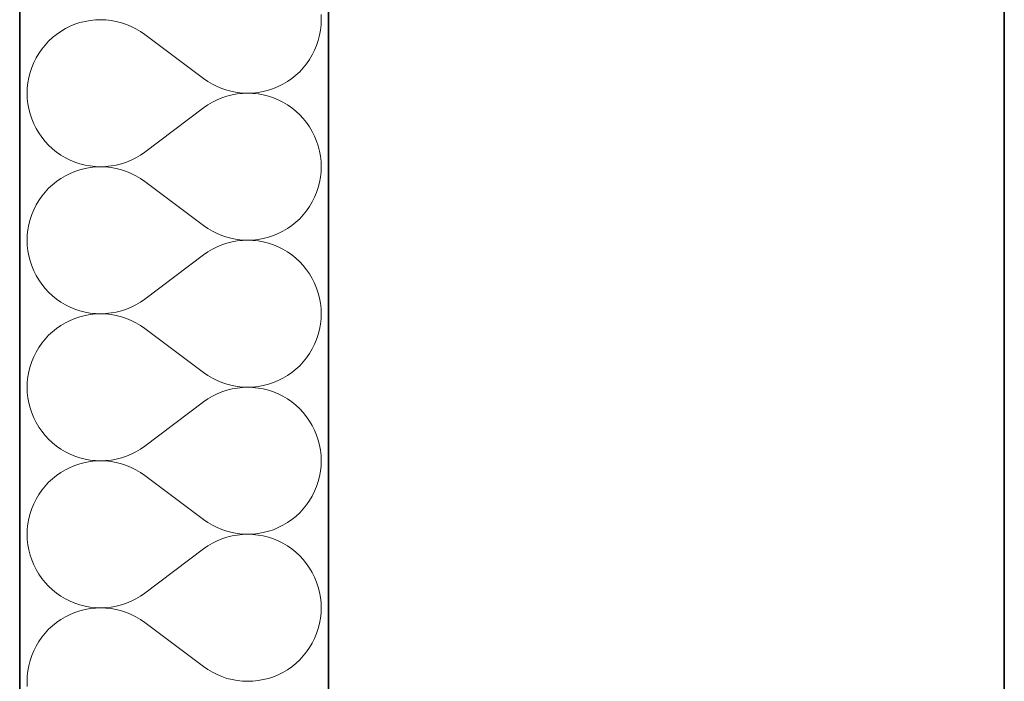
# Model space of a CAD drawing. Header units: millimetres. Extents: x -8078 to 234695, y -4319 to 602442.
# Tile 134 of 152: x 80170 to 80680, y 290505 to 290848. Entities that reach past the tile are written whole.
import ezdxf

# ---------------------------------------------------------------- set-up
doc = ezdxf.new("R2010")
doc.units = ezdxf.units.MM
doc.header["$MEASUREMENT"] = 0
for name, color, linetype in [('#podkład', 252, 'Continuous'), ('- A - ocieplenie', 7, 'Continuous'), ('Konstrukcja - Stropy', 7, 'Continuous')]:
    doc.layers.add(name, color=color, linetype=linetype)

# ---------------------------------------------------------------- blocks, each defined once
blk = doc.blocks.new('UHYGFFFF')
at = {"layer": '- A - ocieplenie', "color": 252, "linetype": 'Continuous', "lineweight": 35, "ltscale": 100}
for p, q in [((19777.48, 396062.63), (19777.47, 388486.86)), ((19937.47, 388486.86), (19937.48, 396062.63))]:
    blk.add_line(p, q, dxfattribs=at)
at = {"layer": '- A - ocieplenie', "color": 252, "linetype": 'Continuous', "lineweight": 13, "ltscale": 100}
for p, q in [((19933.67, 391366.42), (19933.57, 391369.14)), ((19806.09, 391364.03), (19803.57, 391362.99)), ((19808.67, 391364.88), (19806.09, 391364.03)), ((19811.3, 391365.55), (19808.67, 391364.88)), ((19813.98, 391366.04), (19811.3, 391365.55)), ((19816.69, 391366.33), (19813.98, 391366.04)), ((19819.41, 391366.42), (19816.69, 391366.33)), ((19822.12, 391366.32), (19819.41, 391366.42)), ((19824.83, 391366.03), (19822.12, 391366.32)), ((19827.51, 391365.54), (19824.83, 391366.03)), ((19830.14, 391364.87), (19827.51, 391365.54)), ((19832.72, 391364.01), (19830.14, 391364.87)), ((19835.23, 391362.97), (19832.72, 391364.01)), ((19933.28, 391361), (19933.57, 391363.7)), ((19933.57, 391363.7), (19933.67, 391366.42)), ((19796.56, 391358.83), (19794.44, 391357.12)), ((19798.8, 391360.38), (19796.56, 391358.83)), ((19801.14, 391361.77), (19798.8, 391360.38)), ((19803.57, 391362.99), (19801.14, 391361.77)), ((19837.67, 391361.75), (19835.23, 391362.97)), ((19840, 391360.36), (19837.67, 391361.75)), ((19842.24, 391358.8), (19840, 391360.36)), ((19872.71, 391335.94), (19842.24, 391358.8)), ((19932.12, 391355.68), (19932.8, 391358.32)), ((19932.8, 391358.32), (19933.28, 391361)), ((19790.6, 391353.28), (19788.89, 391351.16)), ((19792.45, 391355.27), (19790.6, 391353.28)), ((19794.44, 391357.12), (19792.45, 391355.27)), ((19930.22, 391350.59), (19931.26, 391353.1)), ((19931.26, 391353.1), (19932.12, 391355.68)), ((19787.34, 391348.93), (19785.95, 391346.59)), ((19788.89, 391351.16), (19787.34, 391348.93)), ((19927.61, 391345.82), (19929, 391348.16)), ((19929, 391348.16), (19930.22, 391350.59)), ((19784.73, 391344.16), (19783.69, 391341.64)), ((19785.95, 391346.59), (19784.73, 391344.16)), ((19924.35, 391341.47), (19926.06, 391343.58)), ((19926.06, 391343.58), (19927.61, 391345.82)), ((19782.83, 391339.06), (19782.16, 391336.43)), ((19783.69, 391341.64), (19782.83, 391339.06)), ((19918.39, 391335.92), (19920.51, 391337.62)), ((19920.51, 391337.62), (19922.5, 391339.47)), ((19922.5, 391339.47), (19924.35, 391341.47)), ((19781.67, 391333.75), (19781.38, 391331.04)), ((19782.16, 391336.43), (19781.67, 391333.75)), ((19872.71, 391335.94), (19874.95, 391334.39)), ((19874.95, 391334.39), (19877.29, 391333)), ((19877.29, 391333), (19879.72, 391331.78)), ((19911.38, 391331.76), (19913.81, 391332.98)), ((19913.81, 391332.98), (19916.15, 391334.36)), ((19916.15, 391334.36), (19918.39, 391335.92)), ((19781.38, 391331.04), (19781.29, 391328.33)), ((19781.29, 391328.33), (19781.38, 391325.61)), ((19879.72, 391331.78), (19882.23, 391330.74)), ((19882.23, 391330.74), (19884.81, 391329.88)), ((19884.81, 391329.88), (19887.45, 391329.2)), ((19887.45, 391327.45), (19884.81, 391326.77)), ((19887.45, 391329.2), (19890.12, 391328.72)), ((19890.12, 391327.93), (19887.45, 391327.45)), ((19890.12, 391328.72), (19892.83, 391328.42)), ((19892.83, 391328.23), (19890.12, 391327.93)), ((19892.83, 391328.42), (19895.55, 391328.33)), ((19895.55, 391328.33), (19892.83, 391328.23)), ((19895.55, 391328.33), (19898.27, 391328.42)), ((19898.27, 391328.23), (19895.55, 391328.33)), ((19898.27, 391328.42), (19900.97, 391328.71)), ((19900.97, 391327.94), (19898.27, 391328.23)), ((19900.97, 391328.71), (19903.65, 391329.19)), ((19903.65, 391327.46), (19900.97, 391327.94)), ((19903.65, 391329.19), (19906.28, 391329.86)), ((19906.28, 391326.79), (19903.65, 391327.46)), ((19906.28, 391329.86), (19908.87, 391330.72)), ((19908.87, 391330.72), (19911.38, 391331.76)), ((19781.38, 391325.61), (19781.67, 391322.9)), ((19781.67, 391322.9), (19782.16, 391320.22)), ((19877.29, 391323.65), (19874.95, 391322.26)), ((19879.72, 391324.87), (19877.29, 391323.65)), ((19882.23, 391325.91), (19879.72, 391324.87)), ((19884.81, 391326.77), (19882.23, 391325.91)), ((19908.87, 391325.93), (19906.28, 391326.79)), ((19911.38, 391324.89), (19908.87, 391325.93)), ((19913.81, 391323.67), (19911.38, 391324.89)), ((19916.15, 391322.29), (19913.81, 391323.67)), ((19782.16, 391320.22), (19782.83, 391317.59)), ((19782.83, 391317.59), (19783.69, 391315.01)), ((19872.71, 391320.71), (19842.24, 391297.85)), ((19874.95, 391322.26), (19872.71, 391320.71)), ((19918.39, 391320.74), (19916.15, 391322.29)), ((19920.51, 391319.03), (19918.39, 391320.74)), ((19922.5, 391317.18), (19920.51, 391319.03)), ((19783.69, 391315.01), (19784.73, 391312.49)), ((19784.73, 391312.49), (19785.95, 391310.06)), ((19924.35, 391315.19), (19922.5, 391317.18)), ((19926.06, 391313.07), (19924.35, 391315.19)), ((19927.61, 391310.83), (19926.06, 391313.07)), ((19785.95, 391310.06), (19787.34, 391307.72)), ((19787.34, 391307.72), (19788.89, 391305.49)), ((19929, 391308.49), (19927.61, 391310.83)), ((19930.22, 391306.06), (19929, 391308.49)), ((19788.89, 391305.49), (19790.6, 391303.37)), ((19790.6, 391303.37), (19792.45, 391301.38)), ((19931.26, 391303.55), (19930.22, 391306.06)), ((19932.12, 391300.97), (19931.26, 391303.55)), ((19792.45, 391301.38), (19794.44, 391299.53)), ((19794.44, 391299.53), (19796.56, 391297.82)), ((19796.56, 391297.82), (19798.8, 391296.27)), ((19840, 391296.3), (19842.24, 391297.85)), ((19932.8, 391298.33), (19932.12, 391300.97)), ((19933.28, 391295.65), (19932.8, 391298.33)), ((19798.8, 391296.27), (19801.14, 391294.88)), ((19801.14, 391294.88), (19803.57, 391293.67)), ((19803.57, 391293.67), (19806.09, 391292.63)), ((19806.09, 391292.63), (19808.67, 391291.77)), ((19808.67, 391291.77), (19811.3, 391291.1)), ((19827.51, 391291.11), (19830.14, 391291.78)), ((19830.14, 391291.78), (19832.72, 391292.64)), ((19832.72, 391292.64), (19835.23, 391293.69)), ((19835.23, 391293.69), (19837.67, 391294.91)), ((19837.67, 391294.91), (19840, 391296.3)), ((19933.57, 391292.95), (19933.28, 391295.65)), ((19933.67, 391290.23), (19933.57, 391292.95)), ((19803.57, 391286.8), (19801.14, 391285.58)), ((19806.09, 391287.83), (19803.57, 391286.8)), ((19808.67, 391288.69), (19806.09, 391287.83)), ((19811.3, 391289.36), (19808.67, 391288.69)), ((19811.3, 391291.1), (19813.98, 391290.61)), ((19813.98, 391289.85), (19811.3, 391289.36)), ((19813.98, 391290.61), (19816.69, 391290.33)), ((19816.69, 391290.13), (19813.98, 391289.85)), ((19816.69, 391290.33), (19819.41, 391290.23)), ((19819.41, 391290.23), (19816.69, 391290.13)), ((19819.41, 391290.23), (19822.12, 391290.33)), ((19822.12, 391290.13), (19819.41, 391290.23)), ((19822.12, 391290.33), (19824.83, 391290.62)), ((19824.83, 391289.84), (19822.12, 391290.13)), ((19824.83, 391290.62), (19827.51, 391291.11)), ((19827.51, 391289.35), (19824.83, 391289.84)), ((19830.14, 391288.68), (19827.51, 391289.35)), ((19832.72, 391287.82), (19830.14, 391288.68)), ((19835.23, 391286.77), (19832.72, 391287.82)), ((19837.67, 391285.55), (19835.23, 391286.77)), ((19933.28, 391284.81), (19933.57, 391287.51)), ((19933.57, 391287.51), (19933.67, 391290.23)), ((19796.56, 391282.64), (19794.44, 391280.93)), ((19798.8, 391284.19), (19796.56, 391282.64)), ((19801.14, 391285.58), (19798.8, 391284.19)), ((19840, 391284.16), (19837.67, 391285.55)), ((19842.24, 391282.61), (19840, 391284.16)), ((19872.71, 391259.75), (19842.24, 391282.61)), ((19932.12, 391279.49), (19932.8, 391282.13)), ((19932.8, 391282.13), (19933.28, 391284.81)), ((19790.6, 391277.09), (19788.89, 391274.97)), ((19792.45, 391279.08), (19790.6, 391277.09)), ((19794.44, 391280.93), (19792.45, 391279.08)), ((19930.22, 391274.4), (19931.26, 391276.91)), ((19931.26, 391276.91), (19932.12, 391279.49)), ((19787.34, 391272.74), (19785.95, 391270.4)), ((19788.89, 391274.97), (19787.34, 391272.74)), ((19927.61, 391269.63), (19929, 391271.97)), ((19929, 391271.97), (19930.22, 391274.4)), ((19784.73, 391267.97), (19783.69, 391265.45)), ((19785.95, 391270.4), (19784.73, 391267.97)), ((19924.35, 391265.27), (19926.06, 391267.39)), ((19926.06, 391267.39), (19927.61, 391269.63)), ((19782.83, 391262.87), (19782.16, 391260.24)), ((19783.69, 391265.45), (19782.83, 391262.87)), ((19918.39, 391259.72), (19920.51, 391261.43)), ((19920.51, 391261.43), (19922.5, 391263.28)), ((19922.5, 391263.28), (19924.35, 391265.27)), ((19781.67, 391257.56), (19781.38, 391254.85)), ((19782.16, 391260.24), (19781.67, 391257.56)), ((19872.71, 391259.75), (19874.95, 391258.2)), ((19874.95, 391258.2), (19877.29, 391256.81)), ((19877.29, 391256.81), (19879.72, 391255.59)), ((19911.38, 391255.57), (19913.81, 391256.79)), ((19913.81, 391256.79), (19916.15, 391258.17)), ((19916.15, 391258.17), (19918.39, 391259.72)), ((19781.38, 391254.85), (19781.29, 391252.13)), ((19781.29, 391252.13), (19781.38, 391249.42)), ((19879.72, 391255.59), (19882.23, 391254.55)), ((19882.23, 391254.55), (19884.81, 391253.69)), ((19884.81, 391253.69), (19887.45, 391253.01)), ((19887.45, 391251.26), (19884.81, 391250.58)), ((19887.45, 391253.01), (19890.12, 391252.53)), ((19890.12, 391251.74), (19887.45, 391251.26)), ((19890.12, 391252.53), (19892.83, 391252.23)), ((19892.83, 391252.04), (19890.12, 391251.74)), ((19892.83, 391252.23), (19895.55, 391252.13)), ((19895.55, 391252.13), (19892.83, 391252.04)), ((19895.55, 391252.13), (19898.27, 391252.23)), ((19898.27, 391252.04), (19895.55, 391252.13)), ((19898.27, 391252.23), (19900.97, 391252.52)), ((19900.97, 391251.75), (19898.27, 391252.04)), ((19900.97, 391252.52), (19903.65, 391253)), ((19903.65, 391251.27), (19900.97, 391251.75)), ((19903.65, 391253), (19906.28, 391253.67)), ((19906.28, 391250.6), (19903.65, 391251.27)), ((19906.28, 391253.67), (19908.87, 391254.53)), ((19908.87, 391254.53), (19911.38, 391255.57)), ((19781.38, 391249.42), (19781.67, 391246.71)), ((19781.67, 391246.71), (19782.16, 391244.03)), ((19874.95, 391246.07), (19872.71, 391244.52)), ((19877.29, 391247.46), (19874.95, 391246.07)), ((19879.72, 391248.68), (19877.29, 391247.46)), ((19882.23, 391249.72), (19879.72, 391248.68)), ((19884.81, 391250.58), (19882.23, 391249.72)), ((19908.87, 391249.74), (19906.28, 391250.6)), ((19911.38, 391248.7), (19908.87, 391249.74)), ((19913.81, 391247.48), (19911.38, 391248.7)), ((19916.15, 391246.1), (19913.81, 391247.48)), ((19918.39, 391244.55), (19916.15, 391246.1)), ((19782.16, 391244.03), (19782.83, 391241.4)), ((19782.83, 391241.4), (19783.69, 391238.82)), ((19872.71, 391244.52), (19842.24, 391221.66)), ((19920.51, 391242.84), (19918.39, 391244.55)), ((19922.5, 391240.99), (19920.51, 391242.84)), ((19924.35, 391239), (19922.5, 391240.99)), ((19783.69, 391238.82), (19784.73, 391236.3)), ((19784.73, 391236.3), (19785.95, 391233.87)), ((19926.06, 391236.88), (19924.35, 391239)), ((19927.61, 391234.64), (19926.06, 391236.88)), ((19785.95, 391233.87), (19787.34, 391231.53)), ((19787.34, 391231.53), (19788.89, 391229.3)), ((19929, 391232.3), (19927.61, 391234.64)), ((19930.22, 391229.87), (19929, 391232.3)), ((19788.89, 391229.3), (19790.6, 391227.18)), ((19790.6, 391227.18), (19792.45, 391225.19)), ((19931.26, 391227.36), (19930.22, 391229.87)), ((19932.12, 391224.78), (19931.26, 391227.36)), ((19792.45, 391225.19), (19794.44, 391223.34)), ((19794.44, 391223.34), (19796.56, 391221.63)), ((19796.56, 391221.63), (19798.8, 391220.08)), ((19840, 391220.11), (19842.24, 391221.66)), ((19932.8, 391222.14), (19932.12, 391224.78)), ((19933.28, 391219.46), (19932.8, 391222.14)), ((19798.8, 391220.08), (19801.14, 391218.69)), ((19801.14, 391218.69), (19803.57, 391217.48)), ((19803.57, 391217.48), (19806.09, 391216.44)), ((19806.09, 391216.44), (19808.67, 391215.58)), ((19808.67, 391215.58), (19811.3, 391214.91)), ((19827.51, 391214.92), (19830.14, 391215.59)), ((19830.14, 391215.59), (19832.72, 391216.45)), ((19832.72, 391216.45), (19835.23, 391217.5)), ((19835.23, 391217.5), (19837.67, 391218.72)), ((19837.67, 391218.72), (19840, 391220.11)), ((19933.57, 391216.76), (19933.28, 391219.46)), ((19933.67, 391214.04), (19933.57, 391216.76)), ((19803.57, 391210.6), (19801.14, 391209.39)), ((19806.09, 391211.64), (19803.57, 391210.6)), ((19808.67, 391212.5), (19806.09, 391211.64)), ((19811.3, 391213.17), (19808.67, 391212.5)), ((19811.3, 391214.91), (19813.98, 391214.42)), ((19813.98, 391213.66), (19811.3, 391213.17)), ((19813.98, 391214.42), (19816.69, 391214.14)), ((19816.69, 391213.94), (19813.98, 391213.66)), ((19816.69, 391214.14), (19819.41, 391214.04)), ((19819.41, 391214.04), (19816.69, 391213.94)), ((19819.41, 391214.04), (19822.12, 391214.14)), ((19822.12, 391213.94), (19819.41, 391214.04)), ((19822.12, 391214.14), (19824.83, 391214.43)), ((19824.83, 391213.65), (19822.12, 391213.94)), ((19824.83, 391214.43), (19827.51, 391214.92)), ((19827.51, 391213.16), (19824.83, 391213.65)), ((19830.14, 391212.49), (19827.51, 391213.16)), ((19832.72, 391211.63), (19830.14, 391212.49)), ((19835.23, 391210.58), (19832.72, 391211.63)), ((19837.67, 391209.36), (19835.23, 391210.58)), ((19933.28, 391208.62), (19933.57, 391211.32)), ((19933.57, 391211.32), (19933.67, 391214.04)), ((19796.56, 391206.45), (19794.44, 391204.74)), ((19798.8, 391208), (19796.56, 391206.45)), ((19801.14, 391209.39), (19798.8, 391208)), ((19840, 391207.97), (19837.67, 391209.36)), ((19842.24, 391206.42), (19840, 391207.97)), ((19872.71, 391183.56), (19842.24, 391206.42)), ((19932.12, 391203.3), (19932.8, 391205.94)), ((19932.8, 391205.94), (19933.28, 391208.62)), ((19790.6, 391200.9), (19788.89, 391198.78)), ((19792.45, 391202.89), (19790.6, 391200.9)), ((19794.44, 391204.74), (19792.45, 391202.89)), ((19930.22, 391198.21), (19931.26, 391200.72)), ((19931.26, 391200.72), (19932.12, 391203.3)), ((19787.34, 391196.55), (19785.95, 391194.21)), ((19788.89, 391198.78), (19787.34, 391196.55)), ((19927.61, 391193.44), (19929, 391195.78)), ((19929, 391195.78), (19930.22, 391198.21)), ((19784.73, 391191.78), (19783.69, 391189.26)), ((19785.95, 391194.21), (19784.73, 391191.78)), ((19924.35, 391189.08), (19926.06, 391191.2)), ((19926.06, 391191.2), (19927.61, 391193.44)), ((19782.83, 391186.68), (19782.16, 391184.05)), ((19783.69, 391189.26), (19782.83, 391186.68)), ((19918.39, 391183.53), (19920.51, 391185.24)), ((19920.51, 391185.24), (19922.5, 391187.09)), ((19922.5, 391187.09), (19924.35, 391189.08)), ((19781.67, 391181.37), (19781.38, 391178.66)), ((19782.16, 391184.05), (19781.67, 391181.37)), ((19872.71, 391183.56), (19874.95, 391182.01)), ((19874.95, 391182.01), (19877.29, 391180.62)), ((19877.29, 391180.62), (19879.72, 391179.4)), ((19911.38, 391179.38), (19913.81, 391180.6)), ((19913.81, 391180.6), (19916.15, 391181.98)), ((19916.15, 391181.98), (19918.39, 391183.53)), ((19781.38, 391178.66), (19781.29, 391175.94)), ((19781.29, 391175.94), (19781.38, 391173.23)), ((19879.72, 391179.4), (19882.23, 391178.36)), ((19882.23, 391178.36), (19884.81, 391177.5)), ((19884.81, 391177.5), (19887.45, 391176.82)), ((19887.45, 391175.07), (19884.81, 391174.39)), ((19887.45, 391176.82), (19890.12, 391176.34)), ((19890.12, 391175.55), (19887.45, 391175.07)), ((19890.12, 391176.34), (19892.83, 391176.04)), ((19892.83, 391175.85), (19890.12, 391175.55)), ((19892.83, 391176.04), (19895.55, 391175.94)), ((19895.55, 391175.94), (19892.83, 391175.85)), ((19895.55, 391175.94), (19898.27, 391176.04)), ((19898.27, 391175.85), (19895.55, 391175.94)), ((19898.27, 391176.04), (19900.97, 391176.33)), ((19900.97, 391175.56), (19898.27, 391175.85)), ((19900.97, 391176.33), (19903.65, 391176.81)), ((19903.65, 391175.08), (19900.97, 391175.56)), ((19903.65, 391176.81), (19906.28, 391177.48)), ((19906.28, 391174.41), (19903.65, 391175.08)), ((19906.28, 391177.48), (19908.87, 391178.34)), ((19908.87, 391178.34), (19911.38, 391179.38)), ((19781.38, 391173.23), (19781.67, 391170.52)), ((19781.67, 391170.52), (19782.16, 391167.84)), ((19874.95, 391169.88), (19872.71, 391168.33)), ((19877.29, 391171.27), (19874.95, 391169.88)), ((19879.72, 391172.49), (19877.29, 391171.27)), ((19882.23, 391173.53), (19879.72, 391172.49)), ((19884.81, 391174.39), (19882.23, 391173.53)), ((19908.87, 391173.55), (19906.28, 391174.41)), ((19911.38, 391172.51), (19908.87, 391173.55)), ((19913.81, 391171.29), (19911.38, 391172.51)), ((19916.15, 391169.91), (19913.81, 391171.29)), ((19918.39, 391168.35), (19916.15, 391169.91)), ((19782.16, 391167.84), (19782.83, 391165.21)), ((19782.83, 391165.21), (19783.69, 391162.63)), ((19872.71, 391168.33), (19842.24, 391145.47)), ((19920.51, 391166.65), (19918.39, 391168.35)), ((19922.5, 391164.8), (19920.51, 391166.65)), ((19924.35, 391162.8), (19922.5, 391164.8)), ((19783.69, 391162.63), (19784.73, 391160.11)), ((19784.73, 391160.11), (19785.95, 391157.68)), ((19926.06, 391160.69), (19924.35, 391162.8)), ((19927.61, 391158.45), (19926.06, 391160.69)), ((19785.95, 391157.68), (19787.34, 391155.34)), ((19787.34, 391155.34), (19788.89, 391153.11)), ((19929, 391156.11), (19927.61, 391158.45)), ((19930.22, 391153.68), (19929, 391156.11)), ((19788.89, 391153.11), (19790.6, 391150.99)), ((19790.6, 391150.99), (19792.45, 391149)), ((19792.45, 391149), (19794.44, 391147.15)), ((19931.26, 391151.17), (19930.22, 391153.68)), ((19932.12, 391148.59), (19931.26, 391151.17)), ((19794.44, 391147.15), (19796.56, 391145.44)), ((19796.56, 391145.44), (19798.8, 391143.89)), ((19798.8, 391143.89), (19801.14, 391142.5)), ((19837.67, 391142.52), (19840, 391143.91)), ((19840, 391143.91), (19842.24, 391145.47)), ((19932.8, 391145.95), (19932.12, 391148.59)), ((19933.28, 391143.27), (19932.8, 391145.95)), ((19801.14, 391142.5), (19803.57, 391141.28)), ((19803.57, 391141.28), (19806.09, 391140.24)), ((19806.09, 391140.24), (19808.67, 391139.39)), ((19808.67, 391139.39), (19811.3, 391138.72)), ((19824.83, 391138.24), (19827.51, 391138.73)), ((19827.51, 391138.73), (19830.14, 391139.4)), ((19830.14, 391139.4), (19832.72, 391140.26)), ((19832.72, 391140.26), (19835.23, 391141.3)), ((19835.23, 391141.3), (19837.67, 391142.52)), ((19933.57, 391140.57), (19933.28, 391143.27)), ((19933.67, 391137.85), (19933.57, 391140.57)), ((19803.57, 391134.41), (19801.14, 391133.2)), ((19806.09, 391135.45), (19803.57, 391134.41)), ((19808.67, 391136.31), (19806.09, 391135.45)), ((19811.3, 391136.98), (19808.67, 391136.31)), ((19811.3, 391138.72), (19813.98, 391138.23)), ((19813.98, 391137.46), (19811.3, 391136.98)), ((19813.98, 391138.23), (19816.69, 391137.94)), ((19816.69, 391137.75), (19813.98, 391137.46)), ((19816.69, 391137.94), (19819.41, 391137.85)), ((19819.41, 391137.85), (19816.69, 391137.75)), ((19819.41, 391137.85), (19822.12, 391137.95)), ((19822.12, 391137.75), (19819.41, 391137.85)), ((19822.12, 391137.95), (19824.83, 391138.24)), ((19824.83, 391137.46), (19822.12, 391137.75)), ((19827.51, 391136.97), (19824.83, 391137.46)), ((19830.14, 391136.3), (19827.51, 391136.97)), ((19832.72, 391135.44), (19830.14, 391136.3)), ((19835.23, 391134.39), (19832.72, 391135.44)), ((19837.67, 391133.17), (19835.23, 391134.39)), ((19933.28, 391132.43), (19933.57, 391135.13)), ((19933.57, 391135.13), (19933.67, 391137.85)), ((19794.44, 391128.55), (19792.45, 391126.7)), ((19796.56, 391130.26), (19794.44, 391128.55)), ((19798.8, 391131.81), (19796.56, 391130.26)), ((19801.14, 391133.2), (19798.8, 391131.81)), ((19840, 391131.78), (19837.67, 391133.17)), ((19842.24, 391130.23), (19840, 391131.78)), ((19872.71, 391107.37), (19842.24, 391130.23)), ((19932.12, 391127.11), (19932.8, 391129.75)), ((19932.8, 391129.75), (19933.28, 391132.43)), ((19790.6, 391124.71), (19788.89, 391122.59)), ((19792.45, 391126.7), (19790.6, 391124.71)), ((19930.22, 391122.02), (19931.26, 391124.53)), ((19931.26, 391124.53), (19932.12, 391127.11)), ((19787.34, 391120.36), (19785.95, 391118.02)), ((19788.89, 391122.59), (19787.34, 391120.36)), ((19927.61, 391117.25), (19929, 391119.59)), ((19929, 391119.59), (19930.22, 391122.02)), ((19784.73, 391115.59), (19783.69, 391113.07)), ((19785.95, 391118.02), (19784.73, 391115.59)), ((19924.35, 391112.89), (19926.06, 391115.01)), ((19926.06, 391115.01), (19927.61, 391117.25)), ((19782.83, 391110.49), (19782.16, 391107.86)), ((19783.69, 391113.07), (19782.83, 391110.49)), ((19918.39, 391107.34), (19920.51, 391109.05)), ((19920.51, 391109.05), (19922.5, 391110.9)), ((19922.5, 391110.9), (19924.35, 391112.89)), ((19781.67, 391105.18), (19781.38, 391102.47)), ((19782.16, 391107.86), (19781.67, 391105.18)), ((19872.71, 391107.37), (19874.95, 391105.82)), ((19874.95, 391105.82), (19877.29, 391104.43)), ((19877.29, 391104.43), (19879.72, 391103.21)), ((19879.72, 391103.21), (19882.23, 391102.17)), ((19908.87, 391102.15), (19911.38, 391103.19)), ((19911.38, 391103.19), (19913.81, 391104.41)), ((19913.81, 391104.41), (19916.15, 391105.79)), ((19916.15, 391105.79), (19918.39, 391107.34)), ((19781.38, 391102.47), (19781.29, 391099.75)), ((19781.29, 391099.75), (19781.38, 391097.04)), ((19882.23, 391102.17), (19884.81, 391101.31)), ((19884.81, 391098.2), (19882.23, 391097.34)), ((19884.81, 391101.31), (19887.45, 391100.63)), ((19887.45, 391098.88), (19884.81, 391098.2)), ((19887.45, 391100.63), (19890.12, 391100.15)), ((19890.12, 391099.36), (19887.45, 391098.88)), ((19890.12, 391100.15), (19892.83, 391099.85)), ((19892.83, 391099.66), (19890.12, 391099.36)), ((19892.83, 391099.85), (19895.55, 391099.75)), ((19895.55, 391099.75), (19892.83, 391099.66)), ((19895.55, 391099.75), (19898.27, 391099.85)), ((19898.27, 391099.66), (19895.55, 391099.75)), ((19898.27, 391099.85), (19900.97, 391100.14)), ((19900.97, 391099.37), (19898.27, 391099.66)), ((19900.97, 391100.14), (19903.65, 391100.62)), ((19903.65, 391098.89), (19900.97, 391099.37)), ((19903.65, 391100.62), (19906.28, 391101.29)), ((19906.28, 391098.22), (19903.65, 391098.89)), ((19906.28, 391101.29), (19908.87, 391102.15)), ((19908.87, 391097.36), (19906.28, 391098.22)), ((19781.38, 391097.04), (19781.67, 391094.33)), ((19781.67, 391094.33), (19782.16, 391091.65)), ((19874.95, 391093.69), (19872.71, 391092.14)), ((19877.29, 391095.08), (19874.95, 391093.69)), ((19879.72, 391096.3), (19877.29, 391095.08)), ((19882.23, 391097.34), (19879.72, 391096.3)), ((19911.38, 391096.32), (19908.87, 391097.36)), ((19913.81, 391095.1), (19911.38, 391096.32)), ((19916.15, 391093.71), (19913.81, 391095.1)), ((19918.39, 391092.16), (19916.15, 391093.71)), ((19782.16, 391091.65), (19782.83, 391089.02)), ((19782.83, 391089.02), (19783.69, 391086.44)), ((19872.71, 391092.14), (19842.24, 391069.28)), ((19920.51, 391090.46), (19918.39, 391092.16)), ((19922.5, 391088.6), (19920.51, 391090.46)), ((19924.35, 391086.61), (19922.5, 391088.6)), ((19783.69, 391086.44), (19784.73, 391083.92)), ((19784.73, 391083.92), (19785.95, 391081.49)), ((19926.06, 391084.5), (19924.35, 391086.61)), ((19927.61, 391082.26), (19926.06, 391084.5)), ((19785.95, 391081.49), (19787.34, 391079.15)), ((19787.34, 391079.15), (19788.89, 391076.92)), ((19929, 391079.92), (19927.61, 391082.26)), ((19930.22, 391077.49), (19929, 391079.92)), ((19788.89, 391076.92), (19790.6, 391074.8)), ((19790.6, 391074.8), (19792.45, 391072.81)), ((19792.45, 391072.81), (19794.44, 391070.95)), ((19931.26, 391074.98), (19930.22, 391077.49)), ((19932.12, 391072.4), (19931.26, 391074.98)), ((19794.44, 391070.95), (19796.56, 391069.25)), ((19796.56, 391069.25), (19798.8, 391067.7)), ((19798.8, 391067.7), (19801.14, 391066.31)), ((19837.67, 391066.33), (19840, 391067.72)), ((19840, 391067.72), (19842.24, 391069.28)), ((19932.8, 391069.76), (19932.12, 391072.4)), ((19933.28, 391067.08), (19932.8, 391069.76)), ((19801.14, 391066.31), (19803.57, 391065.09)), ((19803.57, 391065.09), (19806.09, 391064.05)), ((19806.09, 391064.05), (19808.67, 391063.2)), ((19808.67, 391063.2), (19811.3, 391062.52)), ((19811.3, 391062.52), (19813.98, 391062.04)), ((19824.83, 391062.05), (19827.51, 391062.54)), ((19827.51, 391062.54), (19830.14, 391063.21)), ((19830.14, 391063.21), (19832.72, 391064.07)), ((19832.72, 391064.07), (19835.23, 391065.11)), ((19835.23, 391065.11), (19837.67, 391066.33)), ((19933.57, 391064.38), (19933.28, 391067.08)), ((19933.67, 391061.66), (19933.57, 391064.38)), ((19803.57, 391058.22), (19801.14, 391057.01)), ((19806.09, 391059.26), (19803.57, 391058.22)), ((19808.67, 391060.12), (19806.09, 391059.26)), ((19811.3, 391060.79), (19808.67, 391060.12)), ((19813.98, 391061.27), (19811.3, 391060.79)), ((19813.98, 391062.04), (19816.69, 391061.75)), ((19816.69, 391061.56), (19813.98, 391061.27)), ((19816.69, 391061.75), (19819.41, 391061.66)), ((19819.41, 391061.66), (19816.69, 391061.56)), ((19819.41, 391061.66), (19822.12, 391061.76)), ((19822.12, 391061.56), (19819.41, 391061.66)), ((19822.12, 391061.76), (19824.83, 391062.05)), ((19824.83, 391061.27), (19822.12, 391061.56)), ((19827.51, 391060.78), (19824.83, 391061.27)), ((19830.14, 391060.11), (19827.51, 391060.78)), ((19832.72, 391059.25), (19830.14, 391060.11)), ((19835.23, 391058.2), (19832.72, 391059.25)), ((19837.67, 391056.98), (19835.23, 391058.2)), ((19933.28, 391056.24), (19933.57, 391058.94)), ((19933.57, 391058.94), (19933.67, 391061.66)), ((19794.44, 391052.36), (19792.45, 391050.51)), ((19796.56, 391054.07), (19794.44, 391052.36)), ((19798.8, 391055.62), (19796.56, 391054.07)), ((19801.14, 391057.01), (19798.8, 391055.62)), ((19840, 391055.59), (19837.67, 391056.98)), ((19842.24, 391054.04), (19840, 391055.59)), ((19872.71, 391031.18), (19842.24, 391054.04)), ((19932.12, 391050.92), (19932.8, 391053.56)), ((19932.8, 391053.56), (19933.28, 391056.24)), ((19790.6, 391048.52), (19788.89, 391046.4)), ((19792.45, 391050.51), (19790.6, 391048.52)), ((19930.22, 391045.83), (19931.26, 391048.34)), ((19931.26, 391048.34), (19932.12, 391050.92)), ((19785.95, 391041.83), (19784.73, 391039.4)), ((19787.34, 391044.17), (19785.95, 391041.83)), ((19788.89, 391046.4), (19787.34, 391044.17)), ((19927.61, 391041.06), (19929, 391043.39)), ((19929, 391043.39), (19930.22, 391045.83)), ((19783.69, 391036.88), (19782.83, 391034.3)), ((19784.73, 391039.4), (19783.69, 391036.88)), ((19924.35, 391036.7), (19926.06, 391038.82)), ((19926.06, 391038.82), (19927.61, 391041.06)), ((19782.16, 391031.66), (19781.67, 391028.99)), ((19782.83, 391034.3), (19782.16, 391031.66)), ((19918.39, 391031.15), (19920.51, 391032.86)), ((19920.51, 391032.86), (19922.5, 391034.71)), ((19922.5, 391034.71), (19924.35, 391036.7)), ((19781.67, 391028.99), (19781.38, 391026.28)), ((19872.71, 391031.18), (19874.95, 391029.63)), ((19874.95, 391029.63), (19877.29, 391028.24)), ((19877.29, 391028.24), (19879.72, 391027.02)), ((19879.72, 391027.02), (19882.23, 391025.98)), ((19908.87, 391025.96), (19911.38, 391027)), ((19911.38, 391027), (19913.81, 391028.22)), ((19913.81, 391028.22), (19916.15, 391029.6)), ((19916.15, 391029.6), (19918.39, 391031.15)), ((19781.38, 391026.28), (19781.29, 391023.56)), ((19781.29, 391023.56), (19781.38, 391020.84)), ((19882.23, 391025.98), (19884.81, 391025.11)), ((19884.81, 391025.11), (19887.45, 391024.44)), ((19887.45, 391024.44), (19890.12, 391023.96)), ((19890.12, 391023.96), (19892.83, 391023.66)), ((19892.83, 391023.66), (19895.55, 391023.56)), ((19895.55, 391023.56), (19898.27, 391023.66)), ((19898.27, 391023.66), (19900.97, 391023.95)), ((19900.97, 391023.95), (19903.65, 391024.43)), ((19903.65, 391024.43), (19906.28, 391025.1)), ((19906.28, 391025.1), (19908.87, 391025.96))]:
    blk.add_line(p, q, dxfattribs=at)
at = {"color": 252, "linetype": 'Continuous', "lineweight": 35, "ltscale": 100}
for p, q in [((19937.47, 391709.67), (19937.47, 390829.67)), ((20287.47, 390829.67), (20287.47, 391709.67))]:
    blk.add_line(p, q, dxfattribs=at)
at = {"layer": 'Konstrukcja - Stropy', "color": 252, "linetype": 'Continuous', "lineweight": 13, "ltscale": 100}
blk.add_line((19937.48, 388030.59), (19937.48, 395682.67), dxfattribs=at)
blk.add_line((19937.48, 388030.59), (19937.48, 395682.67), dxfattribs=at)

msp = doc.modelspace()

# ---------------------------------------------------------------- block references
at = {"layer": '#podkład'}
msp.add_blockref('UHYGFFFF', (60392.7, -100518.68), dxfattribs=at)

doc.saveas('drawing.dxf')
